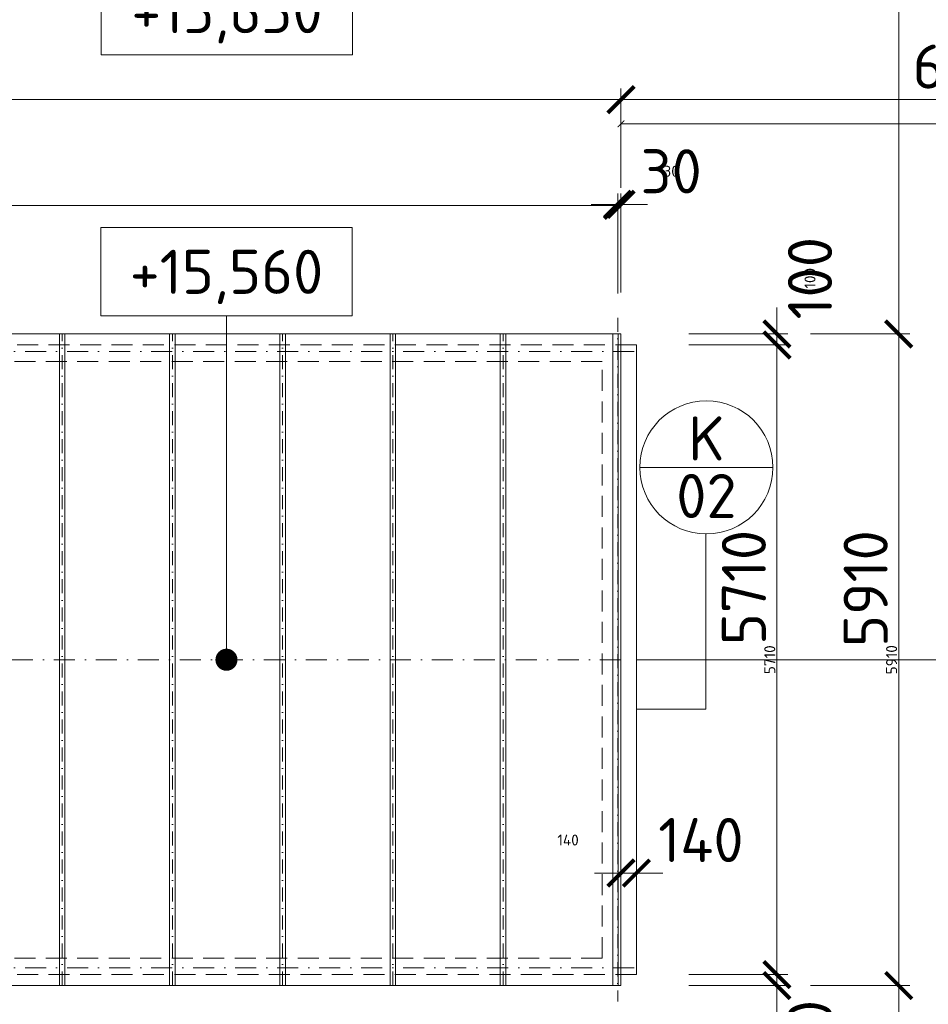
# Model space of a CAD drawing. Header units: millimetres. Extents: x -725694 to 5289369, y -1488057 to 2187451.
# Tile 217 of 256: x 139164 to 147408, y 183175 to 192105. Entities that reach past the tile are written whole.
import ezdxf
from ezdxf.enums import TextEntityAlignment as Align

# ---------------------------------------------------------------- set-up
doc = ezdxf.new("R2010")
doc.units = ezdxf.units.MM
for name, pattern in [('CENTERX2', [101.6, 63.5, -12.7, 12.7, -12.7]), ('DASHDOT', [25.4, 12.7, -6.35, 0, -6.35]), ('ČÁRKOVANÁ', [19.05, 12.7, -6.35])]:
    doc.linetypes.add(name, pattern=pattern)
doc.layers.get('Defpoints').update_dxf_attribs({"color": 8})
for name, color, linetype, lineweight in [('A99_N_kce-pohl', 1, 'Continuous', 9), ('A99_N_koty-200', 5, 'Continuous', 5), ('A99_N_koty-200 @ 200', 5, 'Continuous', 5), ('A99_N_koty-200 @ 50 (2)', 5, 'Continuous', 5), ('A99_N_koty-vysk', 160, 'Continuous', 5), ('A99_N_znaceni 200', 5, 'Continuous', 5), ('A99_S_osy', 1, 'CENTERX2', 5)]:
    doc.layers.add(name, color=color, linetype=linetype, lineweight=lineweight)
doc.styles.add('A99_kota', font='isocpeur.ttf', dxfattribs={"height": 2})
doc.styles.add('A99_popis', font='isocpeur.ttf')
doc.dimstyles.new('A99_kota_200 new', dxfattribs={"dimscale": 200, "dimtxt": 2, "dimasz": 1.2, "dimexe": 0.5, "dimexo": 1.5, "dimgap": 0.3, "dimtad": 1, "dimdec": 0, "dimzin": 3, "dimdsep": 46, "dimtxsty": 'A99_kota', "dimblk": 'ARCHTICK', "dimcen": 2.5, "dimazin": 2, "dimtfac": 0.75, "dimtdec": 0, "dimtmove": 2, "dimatfit": 0, "dimfxl": 0, "dimtolj": 1, "dimtzin": 0, "dimlwd": 5, "dimlwe": 5, "dimarcsym": 0})

# ---------------------------------------------------------------- blocks, each defined once
blk = doc.blocks.new('_ArchTick')
at = {"color": 0, "linetype": 'ByBlock', "const_width": 0.15}
blk.add_lwpolyline([(-0.5, -0.5), (0.5, 0.5)], dxfattribs=at)
blk = doc.blocks.new('*D4434')
at = {"layer": 'A99_N_koty-200', "color": 0, "linetype": 'Continuous', "lineweight": 5, "transparency": 16777216}
for p, q in [((11930, 190580), (11930, 191480)), ((144620, 190580), (144620, 191480)), ((11930, 191380), (144620, 191380))]:
    blk.add_line(p, q, dxfattribs=at)
at = {"layer": 'Defpoints', "color": 0, "linetype": 'Continuous', "lineweight": 0, "transparency": 16777216}
for p in [(144620, 191380), (11930, 189255), (144620, 189255)]:
    blk.add_point(p, dxfattribs=at)
at = {"layer": 'A99_N_koty-200', "color": 0, "linetype": 'Continuous', "lineweight": 5, "transparency": 16777216, "xscale": 240, "yscale": 240, "zscale": 240, "rotation": 180}
blk.add_blockref('_ArchTick', (11930, 191380), dxfattribs=at)
at = {"layer": 'A99_N_koty-200', "color": 0, "linetype": 'Continuous', "lineweight": 5, "transparency": 16777216, "xscale": 240, "yscale": 240, "zscale": 240}
blk.add_blockref('_ArchTick', (144620, 191380), dxfattribs=at)
at = {"layer": 'A99_N_koty-200', "color": 0, "linetype": 'Continuous', "transparency": 16777216, "insert": (77075, 191680), "char_height": 400, "attachment_point": 5, "style": 'A99_kota'}
blk.add_mtext('\\A1;132690', dxfattribs=at)
blk = doc.blocks.new('*D4435')
at = {"layer": 'A99_N_koty-200', "color": 0, "linetype": 'Continuous', "lineweight": 5, "transparency": 16777216}
for p, q in [((11930, 191180), (11930, 191405)), ((11930, 191380), (144620, 191380)), ((144620, 191180), (144620, 191405))]:
    blk.add_line(p, q, dxfattribs=at)
at = {"layer": 'Defpoints', "color": 0, "linetype": 'Continuous', "lineweight": 0, "transparency": 16777216}
for p in [(144620, 191380), (11930, 189255), (144620, 189255)]:
    blk.add_point(p, dxfattribs=at)
at = {"layer": 'A99_N_koty-200', "color": 0, "linetype": 'Continuous', "lineweight": 5, "transparency": 16777216, "xscale": 60, "yscale": 60, "zscale": 60, "rotation": 180}
blk.add_blockref('_ArchTick', (11930, 191380), dxfattribs=at)
at = {"layer": 'A99_N_koty-200', "color": 0, "linetype": 'Continuous', "lineweight": 5, "transparency": 16777216, "xscale": 60, "yscale": 60, "zscale": 60}
blk.add_blockref('_ArchTick', (144620, 191380), dxfattribs=at)
at = {"layer": 'A99_N_koty-200', "color": 0, "linetype": 'Continuous', "transparency": 16777216, "insert": (78275, 191445), "char_height": 100, "attachment_point": 5, "style": 'A99_kota'}
blk.add_mtext('\\A1;132690', dxfattribs=at)
blk = doc.blocks.new('*D4437')
at = {"layer": 'A99_N_koty-200', "color": 0, "linetype": 'Continuous', "lineweight": 5, "transparency": 16777216}
for p, q in [((144620, 190580), (144620, 191480)), ((150690, 191380), (150690, 191480)), ((144620, 191380), (150690, 191380))]:
    blk.add_line(p, q, dxfattribs=at)
at = {"layer": 'Defpoints', "color": 0, "linetype": 'Continuous', "lineweight": 0, "transparency": 16777216}
for p in [(150690, 191380), (150690, 191175), (144620, 189255)]:
    blk.add_point(p, dxfattribs=at)
at = {"layer": 'A99_N_koty-200', "color": 0, "linetype": 'Continuous', "lineweight": 5, "transparency": 16777216, "xscale": 240, "yscale": 240, "zscale": 240, "rotation": 180}
blk.add_blockref('_ArchTick', (144620, 191380), dxfattribs=at)
at = {"layer": 'A99_N_koty-200', "color": 0, "linetype": 'Continuous', "lineweight": 5, "transparency": 16777216, "xscale": 240, "yscale": 240, "zscale": 240}
blk.add_blockref('_ArchTick', (150690, 191380), dxfattribs=at)
at = {"layer": 'A99_N_koty-200', "color": 0, "linetype": 'Continuous', "transparency": 16777216, "insert": (147825, 191680), "char_height": 400, "attachment_point": 5, "style": 'A99_kota'}
blk.add_mtext('\\A1;6070', dxfattribs=at)
blk = doc.blocks.new('*D4438')
at = {"layer": 'A99_N_koty-200', "color": 0, "linetype": 'Continuous', "lineweight": 5, "transparency": 16777216}
for p, q in [((144620, 190960), (144620, 191185)), ((144620, 191160), (150690, 191160)), ((150690, 191160), (150690, 191135))]:
    blk.add_line(p, q, dxfattribs=at)
at = {"layer": 'Defpoints', "color": 0, "linetype": 'Continuous', "lineweight": 0, "transparency": 16777216}
for p in [(150690, 191175), (150690, 191160), (144620, 189255)]:
    blk.add_point(p, dxfattribs=at)
at = {"layer": 'A99_N_koty-200', "color": 0, "linetype": 'Continuous', "lineweight": 5, "transparency": 16777216, "xscale": 60, "yscale": 60, "zscale": 60, "rotation": 180}
blk.add_blockref('_ArchTick', (144620, 191160), dxfattribs=at)
at = {"layer": 'A99_N_koty-200', "color": 0, "linetype": 'Continuous', "lineweight": 5, "transparency": 16777216, "xscale": 60, "yscale": 60, "zscale": 60}
blk.add_blockref('_ArchTick', (150690, 191160), dxfattribs=at)
at = {"layer": 'A99_N_koty-200', "color": 0, "linetype": 'Continuous', "transparency": 16777216, "insert": (147655, 191225), "char_height": 100, "attachment_point": 5, "style": 'A99_kota'}
blk.add_mtext('\\A1;6070', dxfattribs=at)
blk = doc.blocks.new('*D4458')
at = {"layer": 'A99_N_koty-200', "color": 0, "linetype": 'Continuous', "lineweight": 5, "transparency": 16777216}
for p, q in [((144590, 189630), (144590, 190530)), ((144620, 189630), (144620, 190530)), ((144590, 190430), (144350, 190430)), ((144590, 190430), (144620, 190430)), ((144620, 190430), (144860, 190430))]:
    blk.add_line(p, q, dxfattribs=at)
at = {"layer": 'Defpoints', "color": 0, "linetype": 'Continuous', "lineweight": 0, "transparency": 16777216}
for p in [(144620, 190430), (144590, 189255), (144620, 189255)]:
    blk.add_point(p, dxfattribs=at)
at = {"layer": 'A99_N_koty-200', "color": 0, "linetype": 'Continuous', "lineweight": 5, "transparency": 16777216, "xscale": 240, "yscale": 240, "zscale": 240}
blk.add_blockref('_ArchTick', (144590, 190430), dxfattribs=at)
at = {"layer": 'A99_N_koty-200', "color": 0, "linetype": 'Continuous', "lineweight": 5, "transparency": 16777216, "xscale": 240, "yscale": 240, "zscale": 240, "rotation": 180}
blk.add_blockref('_ArchTick', (144620, 190430), dxfattribs=at)
at = {"layer": 'A99_N_koty-200', "color": 0, "linetype": 'Continuous', "transparency": 16777216, "insert": (145075, 190730), "char_height": 400, "attachment_point": 5, "style": 'A99_kota'}
blk.add_mtext('\\A1;30', dxfattribs=at)
blk = doc.blocks.new('*D4459')
at = {"layer": 'A99_N_koty-200', "color": 0, "linetype": 'Continuous', "lineweight": 5, "transparency": 16777216}
for p, q in [((144590, 190430), (144530, 190430)), ((144590, 190230), (144590, 190455)), ((144590, 190430), (144620, 190430)), ((144620, 190230), (144620, 190455)), ((144620, 190430), (144680, 190430))]:
    blk.add_line(p, q, dxfattribs=at)
at = {"layer": 'Defpoints', "color": 0, "linetype": 'Continuous', "lineweight": 0, "transparency": 16777216}
for p in [(144620, 190430), (144590, 189255), (144620, 189255)]:
    blk.add_point(p, dxfattribs=at)
at = {"layer": 'A99_N_koty-200', "color": 0, "linetype": 'Continuous', "lineweight": 5, "transparency": 16777216, "xscale": 60, "yscale": 60, "zscale": 60}
blk.add_blockref('_ArchTick', (144590, 190430), dxfattribs=at)
at = {"layer": 'A99_N_koty-200', "color": 0, "linetype": 'Continuous', "lineweight": 5, "transparency": 16777216, "xscale": 60, "yscale": 60, "zscale": 60, "rotation": 180}
blk.add_blockref('_ArchTick', (144620, 190430), dxfattribs=at)
at = {"layer": 'A99_N_koty-200', "color": 0, "linetype": 'Continuous', "transparency": 16777216, "insert": (145075, 190730), "char_height": 100, "attachment_point": 5, "style": 'A99_kota'}
blk.add_mtext('\\A1;30', dxfattribs=at)
blk = doc.blocks.new('*U52')
at = {"color": 0, "linetype": 'ByBlock'}
blk.add_line((5.7, -4), (5.7, -19.6), dxfattribs=at)
blk.add_lwpolyline([(0, -4), (11.4, -4), (11.4, 0), (0, 0)], close=True, dxfattribs=at)
at = {"color": 0, "linetype": 'ByBlock', "ltscale": 200, "const_width": 0.5}
blk.add_lwpolyline([(5.7, -19.85, -1), (5.7, -19.35, -1)], format="xyb", close=True, dxfattribs=at)
at = {"color": 0, "linetype": 'ByBlock', "style": 'A99_kota'}
for tag, p in [('VYSKA', (5.7, -2.241)), ('VYSKA_POPIS1', (5.7, -6.041)), ('VYSKA_POPIS2', (5.9, -9.541)), ('VYSKA_POPIS3', (5.9, -13.041))]:
    blk.add_attdef(tag, text='', height=2, dxfattribs=at).set_placement(p, align=Align.MIDDLE)
blk = doc.blocks.new('*D4542')
at = {"layer": 'A99_N_koty-200', "color": 0, "linetype": 'Continuous', "lineweight": 5, "transparency": 16777216}
for p, q in [((146340, 201345), (147240, 201345)), ((147140, 189255), (147140, 201345)), ((146340, 189255), (147240, 189255))]:
    blk.add_line(p, q, dxfattribs=at)
at = {"layer": 'Defpoints', "color": 0, "linetype": 'Continuous', "lineweight": 0, "transparency": 16777216}
for p in [(144620, 201345), (147140, 201345), (144620, 189255)]:
    blk.add_point(p, dxfattribs=at)
at = {"layer": 'A99_N_koty-200', "color": 0, "linetype": 'Continuous', "lineweight": 5, "transparency": 16777216, "xscale": 240, "yscale": 240, "zscale": 240}
for p, rotation in [((147140, 201345), 89.9999999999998), ((147140, 189255), 269.9999999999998)]:
    blk.add_blockref('_ArchTick', p, dxfattribs=dict(at, rotation=rotation))
at = {"layer": 'A99_N_koty-200', "color": 0, "linetype": 'Continuous', "transparency": 16777216, "insert": (146840, 196820), "char_height": 400, "attachment_point": 5, "rotation": 90, "style": 'A99_kota'}
blk.add_mtext('\\A1;12090', dxfattribs=at)
blk = doc.blocks.new('*D4543')
at = {"layer": 'A99_N_koty-200', "color": 0, "linetype": 'Continuous', "lineweight": 5, "transparency": 16777216}
for p, q in [((146940, 201345), (147165, 201345)), ((147140, 189255), (147140, 201345)), ((146940, 189255), (147165, 189255))]:
    blk.add_line(p, q, dxfattribs=at)
at = {"layer": 'Defpoints', "color": 0, "linetype": 'Continuous', "lineweight": 0, "transparency": 16777216}
for p in [(144620, 201345), (147140, 201345), (144620, 189255)]:
    blk.add_point(p, dxfattribs=at)
at = {"layer": 'A99_N_koty-200', "color": 0, "linetype": 'Continuous', "lineweight": 5, "transparency": 16777216, "xscale": 60, "yscale": 60, "zscale": 60}
for p, rotation in [((147140, 201345), 89.9999999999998), ((147140, 189255), 269.9999999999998)]:
    blk.add_blockref('_ArchTick', p, dxfattribs=dict(at, rotation=rotation))
at = {"layer": 'A99_N_koty-200', "color": 0, "linetype": 'Continuous', "transparency": 16777216, "insert": (147075, 195300), "char_height": 100, "attachment_point": 5, "rotation": 90, "style": 'A99_kota'}
blk.add_mtext('\\A1;12090', dxfattribs=at)
blk = doc.blocks.new('*D4584')
at = {"layer": 'A99_N_koty-200', "color": 0, "linetype": 'Continuous', "lineweight": 5, "transparency": 16777216}
for p, q in [((145235, 189155), (146135, 189155)), ((146035, 189155), (146035, 183445)), ((145235, 183445), (146135, 183445))]:
    blk.add_line(p, q, dxfattribs=at)
at = {"layer": 'Defpoints', "color": 0, "linetype": 'Continuous', "lineweight": 0, "transparency": 16777216}
for p in [(144760, 189155), (144620, 183445), (146035, 183445)]:
    blk.add_point(p, dxfattribs=at)
at = {"layer": 'A99_N_koty-200', "color": 0, "linetype": 'Continuous', "lineweight": 5, "transparency": 16777216, "xscale": 240, "yscale": 240, "zscale": 240}
for p, rotation in [((146035, 189155), 90), ((146035, 183445), 270)]:
    blk.add_blockref('_ArchTick', p, dxfattribs=dict(at, rotation=rotation))
at = {"layer": 'A99_N_koty-200', "color": 0, "linetype": 'Continuous', "transparency": 16777216, "insert": (145735, 186955), "char_height": 400, "attachment_point": 5, "rotation": 90, "style": 'A99_kota'}
blk.add_mtext('\\A1;5710', dxfattribs=at)
blk = doc.blocks.new('*D4585')
at = {"layer": 'A99_N_koty-200', "color": 0, "linetype": 'Continuous', "lineweight": 5, "transparency": 16777216}
for p, q in [((145835, 189155), (146060, 189155)), ((146035, 189155), (146035, 183445)), ((145835, 183445), (146060, 183445))]:
    blk.add_line(p, q, dxfattribs=at)
at = {"layer": 'Defpoints', "color": 0, "linetype": 'Continuous', "lineweight": 0, "transparency": 16777216}
for p in [(144760, 189155), (144620, 183445), (146035, 183445)]:
    blk.add_point(p, dxfattribs=at)
at = {"layer": 'A99_N_koty-200', "color": 0, "linetype": 'Continuous', "lineweight": 5, "transparency": 16777216, "xscale": 60, "yscale": 60, "zscale": 60}
for p, rotation in [((146035, 189155), 90), ((146035, 183445), 270)]:
    blk.add_blockref('_ArchTick', p, dxfattribs=dict(at, rotation=rotation))
at = {"layer": 'A99_N_koty-200', "color": 0, "linetype": 'Continuous', "transparency": 16777216, "insert": (145970, 186300), "char_height": 100, "attachment_point": 5, "rotation": 90, "style": 'A99_kota'}
blk.add_mtext('\\A1;5710', dxfattribs=at)
blk = doc.blocks.new('*D4587')
at = {"layer": 'A99_N_koty-200', "color": 0, "linetype": 'Continuous', "lineweight": 5, "transparency": 16777216}
for p, q in [((146035, 183445), (146035, 183685)), ((145235, 183445), (146135, 183445)), ((146035, 183445), (146035, 183345)), ((145235, 183345), (146135, 183345)), ((146035, 183345), (146035, 183105))]:
    blk.add_line(p, q, dxfattribs=at)
at = {"layer": 'Defpoints', "color": 0, "linetype": 'Continuous', "lineweight": 0, "transparency": 16777216}
for p in [(144620, 183445), (144620, 183345), (146035, 183345)]:
    blk.add_point(p, dxfattribs=at)
at = {"layer": 'A99_N_koty-200', "color": 0, "linetype": 'Continuous', "lineweight": 5, "transparency": 16777216, "xscale": 240, "yscale": 240, "zscale": 240}
for p, rotation in [((146035, 183445), 270), ((146035, 183345), 90)]:
    blk.add_blockref('_ArchTick', p, dxfattribs=dict(at, rotation=rotation))
at = {"layer": 'A99_N_koty-200', "color": 0, "linetype": 'Continuous', "transparency": 16777216, "insert": (146335, 182840), "char_height": 400, "attachment_point": 5, "rotation": 90, "style": 'A99_kota'}
blk.add_mtext('\\A1;100', dxfattribs=at)
blk = doc.blocks.new('*D4588')
at = {"layer": 'A99_N_koty-200', "color": 0, "linetype": 'Continuous', "lineweight": 5, "transparency": 16777216}
for p, q in [((145835, 183445), (146060, 183445)), ((146035, 183445), (146035, 183505)), ((146035, 183445), (146035, 183345)), ((145835, 183345), (146060, 183345)), ((146035, 183345), (146035, 183285))]:
    blk.add_line(p, q, dxfattribs=at)
at = {"layer": 'Defpoints', "color": 0, "linetype": 'Continuous', "lineweight": 0, "transparency": 16777216}
for p in [(144620, 183445), (144620, 183345), (146035, 183345)]:
    blk.add_point(p, dxfattribs=at)
at = {"layer": 'A99_N_koty-200', "color": 0, "linetype": 'Continuous', "lineweight": 5, "transparency": 16777216, "xscale": 60, "yscale": 60, "zscale": 60}
for p, rotation in [((146035, 183445), 270), ((146035, 183345), 90)]:
    blk.add_blockref('_ArchTick', p, dxfattribs=dict(at, rotation=rotation))
at = {"layer": 'A99_N_koty-200', "color": 0, "linetype": 'Continuous', "transparency": 16777216, "insert": (146335, 182840), "char_height": 100, "attachment_point": 5, "rotation": 90, "style": 'A99_kota'}
blk.add_mtext('\\A1;100', dxfattribs=at)
blk = doc.blocks.new('*D4590')
at = {"layer": 'A99_N_koty-200', "color": 0, "linetype": 'Continuous', "lineweight": 5, "transparency": 16777216}
for p, q in [((146035, 189255), (146035, 189495)), ((145235, 189255), (146135, 189255)), ((146035, 189155), (146035, 189255)), ((145235, 189155), (146135, 189155)), ((146035, 189155), (146035, 188915))]:
    blk.add_line(p, q, dxfattribs=at)
at = {"layer": 'Defpoints', "color": 0, "linetype": 'Continuous', "lineweight": 0, "transparency": 16777216}
for p in [(144620, 189255), (146035, 189255), (144760, 189155)]:
    blk.add_point(p, dxfattribs=at)
at = {"layer": 'A99_N_koty-200', "color": 0, "linetype": 'Continuous', "lineweight": 5, "transparency": 16777216, "xscale": 240, "yscale": 240, "zscale": 240}
for p, rotation in [((146035, 189255), 270), ((146035, 189155), 90)]:
    blk.add_blockref('_ArchTick', p, dxfattribs=dict(at, rotation=rotation))
at = {"layer": 'A99_N_koty-200', "color": 0, "linetype": 'Continuous', "transparency": 16777216, "insert": (146335, 189760), "char_height": 400, "attachment_point": 5, "rotation": 90, "style": 'A99_kota'}
blk.add_mtext('\\A1;100', dxfattribs=at)
blk = doc.blocks.new('*D4591')
at = {"layer": 'A99_N_koty-200', "color": 0, "linetype": 'Continuous', "lineweight": 5, "transparency": 16777216}
for p, q in [((145835, 189255), (146060, 189255)), ((146035, 189255), (146035, 189315)), ((146035, 189155), (146035, 189255)), ((145835, 189155), (146060, 189155)), ((146035, 189155), (146035, 189095))]:
    blk.add_line(p, q, dxfattribs=at)
at = {"layer": 'Defpoints', "color": 0, "linetype": 'Continuous', "lineweight": 0, "transparency": 16777216}
for p in [(144620, 189255), (146035, 189255), (144760, 189155)]:
    blk.add_point(p, dxfattribs=at)
at = {"layer": 'A99_N_koty-200', "color": 0, "linetype": 'Continuous', "lineweight": 5, "transparency": 16777216, "xscale": 60, "yscale": 60, "zscale": 60}
for p, rotation in [((146035, 189255), 270), ((146035, 189155), 90)]:
    blk.add_blockref('_ArchTick', p, dxfattribs=dict(at, rotation=rotation))
at = {"layer": 'A99_N_koty-200', "color": 0, "linetype": 'Continuous', "transparency": 16777216, "insert": (146335, 189760), "char_height": 100, "attachment_point": 5, "rotation": 90, "style": 'A99_kota'}
blk.add_mtext('\\A1;100', dxfattribs=at)
blk = doc.blocks.new('*D4596')
at = {"layer": 'A99_N_koty-200', "color": 0, "linetype": 'Continuous', "lineweight": 5, "transparency": 16777216}
for p, q in [((146340, 189255), (147240, 189255)), ((147140, 183345), (147140, 189255)), ((146340, 183345), (147240, 183345))]:
    blk.add_line(p, q, dxfattribs=at)
at = {"layer": 'Defpoints', "color": 0, "linetype": 'Continuous', "lineweight": 0, "transparency": 16777216}
for p in [(144620, 189255), (147140, 189255), (144620, 183345)]:
    blk.add_point(p, dxfattribs=at)
at = {"layer": 'A99_N_koty-200', "color": 0, "linetype": 'Continuous', "lineweight": 5, "transparency": 16777216, "xscale": 240, "yscale": 240, "zscale": 240}
for p, rotation in [((147140, 189255), 90), ((147140, 183345), 270)]:
    blk.add_blockref('_ArchTick', p, dxfattribs=dict(at, rotation=rotation))
at = {"layer": 'A99_N_koty-200', "color": 0, "linetype": 'Continuous', "transparency": 16777216, "insert": (146840, 186945), "char_height": 400, "attachment_point": 5, "rotation": 90, "style": 'A99_kota'}
blk.add_mtext('\\A1;5910', dxfattribs=at)
blk = doc.blocks.new('*D4597')
at = {"layer": 'A99_N_koty-200', "color": 0, "linetype": 'Continuous', "lineweight": 5, "transparency": 16777216}
for p, q in [((146940, 189255), (147165, 189255)), ((147140, 183345), (147140, 189255)), ((146940, 183345), (147165, 183345))]:
    blk.add_line(p, q, dxfattribs=at)
at = {"layer": 'Defpoints', "color": 0, "linetype": 'Continuous', "lineweight": 0, "transparency": 16777216}
for p in [(144620, 189255), (147140, 189255), (144620, 183345)]:
    blk.add_point(p, dxfattribs=at)
at = {"layer": 'A99_N_koty-200', "color": 0, "linetype": 'Continuous', "lineweight": 5, "transparency": 16777216, "xscale": 60, "yscale": 60, "zscale": 60}
for p, rotation in [((147140, 189255), 90), ((147140, 183345), 270)]:
    blk.add_blockref('_ArchTick', p, dxfattribs=dict(at, rotation=rotation))
at = {"layer": 'A99_N_koty-200', "color": 0, "linetype": 'Continuous', "transparency": 16777216, "insert": (147075, 186300), "char_height": 100, "attachment_point": 5, "rotation": 90, "style": 'A99_kota'}
blk.add_mtext('\\A1;5910', dxfattribs=at)
blk = doc.blocks.new('*D4599')
at = {"layer": 'A99_N_koty-200', "color": 0, "linetype": 'Continuous', "lineweight": 5, "transparency": 16777216}
for p, q in [((146340, 183345), (147240, 183345)), ((147140, 183345), (147140, 176760)), ((147140, 176760), (147240, 176760))]:
    blk.add_line(p, q, dxfattribs=at)
at = {"layer": 'Defpoints', "color": 0, "linetype": 'Continuous', "lineweight": 0, "transparency": 16777216}
for p in [(144620, 183345), (147140, 176760), (147140, 176760)]:
    blk.add_point(p, dxfattribs=at)
at = {"layer": 'A99_N_koty-200', "color": 0, "linetype": 'Continuous', "lineweight": 5, "transparency": 16777216, "xscale": 240, "yscale": 240, "zscale": 240}
for p, rotation in [((147140, 183345), 90), ((147140, 176760), 270)]:
    blk.add_blockref('_ArchTick', p, dxfattribs=dict(at, rotation=rotation))
at = {"layer": 'A99_N_koty-200', "color": 0, "linetype": 'Continuous', "transparency": 16777216, "insert": (146880, 180052.5), "char_height": 400, "attachment_point": 5, "rotation": 90, "style": 'A99_kota'}
blk.add_mtext('\\A1;6585', dxfattribs=at)
blk = doc.blocks.new('*D4600')
at = {"layer": 'A99_N_koty-200', "color": 0, "linetype": 'Continuous', "lineweight": 5, "transparency": 16777216}
for p, q in [((146940, 183345), (147165, 183345)), ((147140, 183345), (147140, 176760)), ((147140, 176760), (147165, 176760))]:
    blk.add_line(p, q, dxfattribs=at)
at = {"layer": 'Defpoints', "color": 0, "linetype": 'Continuous', "lineweight": 0, "transparency": 16777216}
for p in [(144620, 183345), (147140, 176760), (147140, 176760)]:
    blk.add_point(p, dxfattribs=at)
at = {"layer": 'A99_N_koty-200', "color": 0, "linetype": 'Continuous', "lineweight": 5, "transparency": 16777216, "xscale": 60, "yscale": 60, "zscale": 60}
for p, rotation in [((147140, 183345), 90), ((147140, 176760), 270)]:
    blk.add_blockref('_ArchTick', p, dxfattribs=dict(at, rotation=rotation))
at = {"layer": 'A99_N_koty-200', "color": 0, "linetype": 'Continuous', "transparency": 16777216, "insert": (147075, 180052.5), "char_height": 100, "attachment_point": 5, "rotation": 90, "style": 'A99_kota'}
blk.add_mtext('\\A1;6585', dxfattribs=at)
blk = doc.blocks.new('*D4614')
at = {"layer": 'A99_N_koty-200', "color": 0, "linetype": 'Continuous', "lineweight": 5, "transparency": 16777216}
for p, q in [((144620, 184365), (144620, 184465)), ((144760, 184365), (144760, 184465)), ((144620, 184365), (144380, 184365)), ((144760, 184365), (144620, 184365)), ((144760, 184365), (145000, 184365))]:
    blk.add_line(p, q, dxfattribs=at)
at = {"layer": 'Defpoints', "color": 0, "linetype": 'Continuous', "lineweight": 0, "transparency": 16777216}
for p in [(144620, 184365), (144620, 184365), (144760, 184365)]:
    blk.add_point(p, dxfattribs=at)
at = {"layer": 'A99_N_koty-200', "color": 0, "linetype": 'Continuous', "lineweight": 5, "transparency": 16777216, "xscale": 240, "yscale": 240, "zscale": 240}
blk.add_blockref('_ArchTick', (144620, 184365), dxfattribs=at)
at = {"layer": 'A99_N_koty-200', "color": 0, "linetype": 'Continuous', "lineweight": 5, "transparency": 16777216, "xscale": 240, "yscale": 240, "zscale": 240, "rotation": 180}
blk.add_blockref('_ArchTick', (144760, 184365), dxfattribs=at)
at = {"layer": 'A99_N_koty-200', "color": 0, "linetype": 'Continuous', "transparency": 16777216, "insert": (145345, 184665), "char_height": 400, "attachment_point": 5, "style": 'A99_kota'}
blk.add_mtext('\\A1;140', dxfattribs=at)
blk = doc.blocks.new('*D4615')
at = {"layer": 'A99_N_koty-200', "color": 0, "linetype": 'Continuous', "lineweight": 5, "transparency": 16777216}
for p, q in [((144620, 184365), (144560, 184365)), ((144620, 184365), (144620, 184390)), ((144760, 184365), (144620, 184365)), ((144760, 184365), (144760, 184390)), ((144760, 184365), (144820, 184365))]:
    blk.add_line(p, q, dxfattribs=at)
at = {"layer": 'Defpoints', "color": 0, "linetype": 'Continuous', "lineweight": 0, "transparency": 16777216}
for p in [(144620, 184365), (144620, 184365), (144760, 184365)]:
    blk.add_point(p, dxfattribs=at)
at = {"layer": 'A99_N_koty-200', "color": 0, "linetype": 'Continuous', "lineweight": 5, "transparency": 16777216, "xscale": 60, "yscale": 60, "zscale": 60}
blk.add_blockref('_ArchTick', (144620, 184365), dxfattribs=at)
at = {"layer": 'A99_N_koty-200', "color": 0, "linetype": 'Continuous', "lineweight": 5, "transparency": 16777216, "xscale": 60, "yscale": 60, "zscale": 60, "rotation": 180}
blk.add_blockref('_ArchTick', (144760, 184365), dxfattribs=at)
at = {"layer": 'A99_N_koty-200', "color": 0, "linetype": 'Continuous', "transparency": 16777216, "insert": (144140, 184665), "char_height": 100, "attachment_point": 5, "style": 'A99_kota'}
blk.add_mtext('\\A1;140', dxfattribs=at)
blk = doc.blocks.new('*D5839')
at = {"layer": 'A99_N_koty-200', "color": 0, "linetype": 'Continuous', "lineweight": 5, "transparency": 16777216}
for p, q in [((78550, 189620.5), (78550, 190520.5)), ((144590, 189620.5), (144590, 190520.5)), ((144590, 190420.5), (78550, 190420.5))]:
    blk.add_line(p, q, dxfattribs=at)
at = {"layer": 'Defpoints', "color": 0, "linetype": 'Continuous', "lineweight": 0, "transparency": 16777216}
for p in [(78550, 190420.5), (78550, 189245.5), (144590, 189245.5)]:
    blk.add_point(p, dxfattribs=at)
at = {"layer": 'A99_N_koty-200', "color": 0, "linetype": 'Continuous', "lineweight": 5, "transparency": 16777216, "xscale": 240, "yscale": 240, "zscale": 240, "rotation": 180}
blk.add_blockref('_ArchTick', (78550, 190420.5), dxfattribs=at)
at = {"layer": 'A99_N_koty-200', "color": 0, "linetype": 'Continuous', "lineweight": 5, "transparency": 16777216, "xscale": 240, "yscale": 240, "zscale": 240}
blk.add_blockref('_ArchTick', (144590, 190420.5), dxfattribs=at)
at = {"layer": 'A99_N_koty-200', "color": 0, "linetype": 'Continuous', "transparency": 16777216, "insert": (111570, 190680.5), "char_height": 400, "attachment_point": 5, "style": 'A99_kota'}
blk.add_mtext('\\A1;66040', dxfattribs=at)
blk = doc.blocks.new('*D5840')
at = {"layer": 'A99_N_koty-200', "color": 0, "linetype": 'Continuous', "lineweight": 5, "transparency": 16777216}
for p, q in [((78550, 190220.5), (78550, 190445.5)), ((144590, 190420.5), (78550, 190420.5)), ((144590, 190220.5), (144590, 190445.5))]:
    blk.add_line(p, q, dxfattribs=at)
at = {"layer": 'Defpoints', "color": 0, "linetype": 'Continuous', "lineweight": 0, "transparency": 16777216}
for p in [(78550, 190420.5), (78550, 189245.5), (144590, 189245.5)]:
    blk.add_point(p, dxfattribs=at)
at = {"layer": 'A99_N_koty-200', "color": 0, "linetype": 'Continuous', "lineweight": 5, "transparency": 16777216, "xscale": 60, "yscale": 60, "zscale": 60, "rotation": 180}
blk.add_blockref('_ArchTick', (78550, 190420.5), dxfattribs=at)
at = {"layer": 'A99_N_koty-200', "color": 0, "linetype": 'Continuous', "lineweight": 5, "transparency": 16777216, "xscale": 60, "yscale": 60, "zscale": 60}
blk.add_blockref('_ArchTick', (144590, 190420.5), dxfattribs=at)
at = {"layer": 'A99_N_koty-200', "color": 0, "linetype": 'Continuous', "transparency": 16777216, "insert": (111570, 190485.5), "char_height": 100, "attachment_point": 5, "style": 'A99_kota'}
blk.add_mtext('\\A1;66040', dxfattribs=at)
blk = doc.blocks.new('*U452')
at = {"color": 0, "linetype": 'ByBlock'}
for p, q in [((5.7, 12.75), (5.286, 11.205)), ((5.7, 0), (5.7, 12.75))]:
    blk.add_line(p, q, dxfattribs=at)
blk.add_lwpolyline([(0, -4), (11.4, -4), (11.4, 0), (0, 0)], close=True, dxfattribs=at)
at = {"color": 0, "linetype": 'ByBlock', "style": 'A99_kota'}
for tag, p in [('VYSKA', (5.7, -2.241)), ('VYSKA_POPIS1', (5.7, -6.041)), ('VYSKA_POPIS2', (5.9, -9.541)), ('VYSKA_POPIS3', (5.9, -13.041))]:
    blk.add_attdef(tag, text='', height=2, dxfattribs=at).set_placement(p, align=Align.MIDDLE)
blk = doc.blocks.new('*U20')
at = {"color": 0, "linetype": 'ByBlock'}
blk.add_line((-3.02, 0), (3.02, 0), dxfattribs=at)
blk.add_circle((0, 0), 3.02, dxfattribs=at)
at = {"color": 0, "linetype": 'ByBlock', "style": 'A99_popis'}
for tag, p in [('KATEGORIE', (0, 1.31)), ('PRVEK', (0, -1.298))]:
    blk.add_attdef(tag, text='', height=2, dxfattribs=at).set_placement(p, align=Align.MIDDLE_CENTER)
blk = doc.blocks.new('*U6008')
at = {"layer": 'A99_N_koty-200 @ 200', "linetype": 'Continuous'}
dim = blk.add_linear_dim(base=(144620, 191380), p1=(11930, 189255), p2=(144620, 189255), dimstyle='A99_kota_200 new', override={"dimscale": 200, "dimtix": 1, "dimtofl": 1, "dimtmove": 2, "dimatfit": 0}, dxfattribs=at)
dim.commit()
dim.dimension.update_dxf_attribs({"geometry": '*D4434', "text_midpoint": (77075, 191680), "dimtype": 128})
at = {"layer": 'A99_N_koty-200 @ 50 (2)', "linetype": 'Continuous'}
dim = blk.add_linear_dim(base=(144620, 191380), p1=(11930, 189255), p2=(144620, 189255), dimstyle='A99_kota_200 new', override={"dimscale": 50, "dimtix": 1, "dimtofl": 1, "dimtmove": 2, "dimatfit": 0}, dxfattribs=at)
dim.commit()
dim.dimension.update_dxf_attribs({"geometry": '*D4435', "text_midpoint": (78275, 191445)})
blk = doc.blocks.new('*U6009')
at = {"layer": 'A99_N_koty-200 @ 200', "linetype": 'Continuous'}
dim = blk.add_linear_dim(base=(150690, 191380), p1=(144620, 189255), p2=(150690, 191175), dimstyle='A99_kota_200 new', override={"dimscale": 200, "dimtix": 1, "dimtofl": 1, "dimtmove": 2, "dimatfit": 0}, dxfattribs=at)
dim.commit()
dim.dimension.update_dxf_attribs({"geometry": '*D4437', "text_midpoint": (147825, 191680), "dimtype": 128})
at = {"layer": 'A99_N_koty-200 @ 50 (2)', "linetype": 'Continuous'}
dim = blk.add_linear_dim(base=(150690, 191160), p1=(144620, 189255), p2=(150690, 191175), dimstyle='A99_kota_200 new', override={"dimscale": 50, "dimtix": 1, "dimtofl": 1, "dimtmove": 2, "dimatfit": 0}, dxfattribs=at)
dim.commit()
dim.dimension.update_dxf_attribs({"geometry": '*D4438', "text_midpoint": (147655, 191225)})
blk = doc.blocks.new('*U6018')
at = {"layer": 'A99_N_koty-200 @ 200', "linetype": 'Continuous'}
dim = blk.add_linear_dim(base=(144620, 190430), p1=(144590, 189255), p2=(144620, 189255), angle=180, dimstyle='A99_kota_200 new', override={"dimscale": 200, "dimtix": 1, "dimtofl": 1, "dimtmove": 2, "dimatfit": 0}, dxfattribs=at)
dim.commit()
dim.dimension.update_dxf_attribs({"geometry": '*D4458', "text_midpoint": (145075, 190730), "dimtype": 128})
at = {"layer": 'A99_N_koty-200 @ 50 (2)', "linetype": 'Continuous'}
dim = blk.add_linear_dim(base=(144620, 190430), p1=(144590, 189255), p2=(144620, 189255), angle=180, dimstyle='A99_kota_200 new', override={"dimscale": 50, "dimtix": 1, "dimtofl": 1, "dimtmove": 2, "dimatfit": 0}, dxfattribs=at)
dim.commit()
dim.dimension.update_dxf_attribs({"geometry": '*D4459', "text_midpoint": (145075, 190730), "dimtype": 128})
blk = doc.blocks.new('*U6046')
at = {"layer": 'A99_N_koty-200 @ 200', "linetype": 'Continuous'}
dim = blk.add_linear_dim(base=(147140, 201345), p1=(144620, 189255), p2=(144620, 201345), angle=90, dimstyle='A99_kota_200 new', override={"dimscale": 200, "dimtix": 1, "dimtofl": 1, "dimtmove": 2, "dimatfit": 0}, dxfattribs=at)
dim.commit()
dim.dimension.update_dxf_attribs({"geometry": '*D4542', "text_midpoint": (146840, 196820), "dimtype": 128})
at = {"layer": 'A99_N_koty-200 @ 50 (2)', "linetype": 'Continuous'}
dim = blk.add_linear_dim(base=(147140, 201345), p1=(144620, 189255), p2=(144620, 201345), angle=90, dimstyle='A99_kota_200 new', override={"dimscale": 50, "dimtix": 1, "dimtofl": 1, "dimtmove": 2, "dimatfit": 0}, dxfattribs=at)
dim.commit()
dim.dimension.update_dxf_attribs({"geometry": '*D4543', "text_midpoint": (147075, 195300)})
blk = doc.blocks.new('*U6060')
at = {"layer": 'A99_N_koty-200 @ 200', "linetype": 'Continuous'}
dim = blk.add_linear_dim(base=(146035, 183445), p1=(144760, 189155), p2=(144620, 183445), angle=90, dimstyle='A99_kota_200 new', override={"dimscale": 200, "dimtix": 1, "dimtofl": 1, "dimtmove": 2, "dimatfit": 0}, dxfattribs=at)
dim.commit()
dim.dimension.update_dxf_attribs({"geometry": '*D4584', "text_midpoint": (145735, 186955), "dimtype": 128})
at = {"layer": 'A99_N_koty-200 @ 50 (2)', "linetype": 'Continuous'}
dim = blk.add_linear_dim(base=(146035, 183445), p1=(144760, 189155), p2=(144620, 183445), angle=90, dimstyle='A99_kota_200 new', override={"dimscale": 50, "dimtix": 1, "dimtofl": 1, "dimtmove": 2, "dimatfit": 0}, dxfattribs=at)
dim.commit()
dim.dimension.update_dxf_attribs({"geometry": '*D4585', "text_midpoint": (145970, 186300)})
blk = doc.blocks.new('*U6061')
at = {"layer": 'A99_N_koty-200 @ 200', "linetype": 'Continuous'}
dim = blk.add_linear_dim(base=(146035, 183345), p1=(144620, 183445), p2=(144620, 183345), angle=90, dimstyle='A99_kota_200 new', override={"dimscale": 200, "dimtix": 1, "dimtofl": 1, "dimtmove": 2, "dimatfit": 0}, dxfattribs=at)
dim.commit()
dim.dimension.update_dxf_attribs({"geometry": '*D4587', "text_midpoint": (146335, 182840), "dimtype": 128})
at = {"layer": 'A99_N_koty-200 @ 50 (2)', "linetype": 'Continuous'}
dim = blk.add_linear_dim(base=(146035, 183345), p1=(144620, 183445), p2=(144620, 183345), angle=90, dimstyle='A99_kota_200 new', override={"dimscale": 50, "dimtix": 1, "dimtofl": 1, "dimtmove": 2, "dimatfit": 0}, dxfattribs=at)
dim.commit()
dim.dimension.update_dxf_attribs({"geometry": '*D4588', "text_midpoint": (146335, 182840), "dimtype": 128})
blk = doc.blocks.new('*U6062')
at = {"layer": 'A99_N_koty-200 @ 200', "linetype": 'Continuous'}
dim = blk.add_linear_dim(base=(146035, 189255), p1=(144760, 189155), p2=(144620, 189255), angle=270, dimstyle='A99_kota_200 new', override={"dimscale": 200, "dimtix": 1, "dimtofl": 1, "dimtmove": 2, "dimatfit": 0}, dxfattribs=at)
dim.commit()
dim.dimension.update_dxf_attribs({"geometry": '*D4590', "text_midpoint": (146335, 189760), "dimtype": 128})
at = {"layer": 'A99_N_koty-200 @ 50 (2)', "linetype": 'Continuous'}
dim = blk.add_linear_dim(base=(146035, 189255), p1=(144760, 189155), p2=(144620, 189255), angle=270, dimstyle='A99_kota_200 new', override={"dimscale": 50, "dimtix": 1, "dimtofl": 1, "dimtmove": 2, "dimatfit": 0}, dxfattribs=at)
dim.commit()
dim.dimension.update_dxf_attribs({"geometry": '*D4591', "text_midpoint": (146335, 189760), "dimtype": 128})
blk = doc.blocks.new('*U6064')
at = {"layer": 'A99_N_koty-200 @ 200', "linetype": 'Continuous'}
dim = blk.add_linear_dim(base=(147140, 189255), p1=(144620, 183345), p2=(144620, 189255), angle=90, dimstyle='A99_kota_200 new', override={"dimscale": 200, "dimtix": 1, "dimtofl": 1, "dimtmove": 2, "dimatfit": 0}, dxfattribs=at)
dim.commit()
dim.dimension.update_dxf_attribs({"geometry": '*D4596', "text_midpoint": (146840, 186945), "dimtype": 128})
at = {"layer": 'A99_N_koty-200 @ 50 (2)', "linetype": 'Continuous'}
dim = blk.add_linear_dim(base=(147140, 189255), p1=(144620, 183345), p2=(144620, 189255), angle=90, dimstyle='A99_kota_200 new', override={"dimscale": 50, "dimtix": 1, "dimtofl": 1, "dimtmove": 2, "dimatfit": 0}, dxfattribs=at)
dim.commit()
dim.dimension.update_dxf_attribs({"geometry": '*D4597', "text_midpoint": (147075, 186300)})
blk = doc.blocks.new('*U6065')
at = {"layer": 'A99_N_koty-200 @ 200', "linetype": 'Continuous'}
dim = blk.add_linear_dim(base=(147140, 176760), p1=(144620, 183345), p2=(147140, 176760), angle=90, dimstyle='A99_kota_200 new', override={"dimscale": 200, "dimtix": 1, "dimtofl": 1, "dimtmove": 2, "dimatfit": 0}, dxfattribs=at)
dim.commit()
dim.dimension.update_dxf_attribs({"geometry": '*D4599', "text_midpoint": (146880, 180052.5)})
at = {"layer": 'A99_N_koty-200 @ 50 (2)', "linetype": 'Continuous'}
dim = blk.add_linear_dim(base=(147140, 176760), p1=(144620, 183345), p2=(147140, 176760), angle=90, dimstyle='A99_kota_200 new', override={"dimscale": 50, "dimtix": 1, "dimtofl": 1, "dimtmove": 2, "dimatfit": 0}, dxfattribs=at)
dim.commit()
dim.dimension.update_dxf_attribs({"geometry": '*D4600', "text_midpoint": (147075, 180052.5)})
blk = doc.blocks.new('*U6070')
at = {"layer": 'A99_N_koty-200 @ 200', "linetype": 'Continuous'}
dim = blk.add_linear_dim(base=(144620, 184365), p1=(144760, 184365), p2=(144620, 184365), angle=180, dimstyle='A99_kota_200 new', override={"dimscale": 200, "dimtix": 1, "dimtofl": 1, "dimtmove": 2, "dimatfit": 0}, dxfattribs=at)
dim.commit()
dim.dimension.update_dxf_attribs({"geometry": '*D4614', "text_midpoint": (145345, 184665), "dimtype": 128})
at = {"layer": 'A99_N_koty-200 @ 50 (2)', "linetype": 'Continuous'}
dim = blk.add_linear_dim(base=(144620, 184365), p1=(144760, 184365), p2=(144620, 184365), angle=180, dimstyle='A99_kota_200 new', override={"dimscale": 50, "dimtix": 1, "dimtofl": 1, "dimtmove": 2, "dimatfit": 0}, dxfattribs=at)
dim.commit()
dim.dimension.update_dxf_attribs({"geometry": '*D4615', "text_midpoint": (144140, 184665), "dimtype": 128})
blk = doc.blocks.new('*U6473')
at = {"layer": 'A99_N_koty-200 @ 200', "linetype": 'Continuous'}
dim = blk.add_linear_dim(base=(78550, 190420.5), p1=(144590, 189245.5), p2=(78550, 189245.5), angle=180, dimstyle='A99_kota_200 new', override={"dimscale": 200, "dimtix": 1, "dimtofl": 1, "dimtmove": 2, "dimatfit": 0}, dxfattribs=at)
dim.commit()
dim.dimension.update_dxf_attribs({"geometry": '*D5839', "text_midpoint": (111570, 190680.5)})
at = {"layer": 'A99_N_koty-200 @ 50 (2)', "linetype": 'Continuous'}
dim = blk.add_linear_dim(base=(78550, 190420.5), p1=(144590, 189245.5), p2=(78550, 189245.5), angle=180, dimstyle='A99_kota_200 new', override={"dimscale": 50, "dimtix": 1, "dimtofl": 1, "dimtmove": 2, "dimatfit": 0}, dxfattribs=at)
dim.commit()
dim.dimension.update_dxf_attribs({"geometry": '*D5840', "text_midpoint": (111570, 190485.5)})

msp = doc.modelspace()

# ---------------------------------------------------------------- linework, layer by layer
at = {"layer": 'A99_N_kce-pohl', "linetype": 'Continuous', "lineweight": 9}
for p, q in [((139525, 183345), (139525, 189255)), ((139575, 183345), (139575, 189255)), ((140525, 183345), (140525, 189255)), ((140575, 183345), (140575, 189255)), ((141525, 183345), (141525, 189255)), ((141575, 183345), (141575, 189255)), ((142525, 183345), (142525, 189255)), ((142575, 183345), (142575, 189255)), ((143525, 183345), (143525, 189255)), ((143575, 183345), (143575, 189255)), ((144545, 183345), (144545, 189255))]:
    msp.add_line(p, q, dxfattribs=at)
msp.add_lwpolyline([(11930, 189255), (144620, 189255), (144620, 183345), (11930, 183345)], close=True, dxfattribs=at)
for points in [[(144595, 183345), (144595, 189255)], [(144760, 183445), (144760, 189155)], [(140525, 186675), (140525, 186495)], [(140575, 186675), (140575, 186495)], [(142525, 186675), (142525, 186495)], [(142575, 186675), (142575, 186495)], [(143525, 186675), (143525, 186495)], [(143575, 186675), (143575, 186495)], [(150690, 186300), (144760, 186300)]]:
    msp.add_lwpolyline(points, dxfattribs=at)
at = {"layer": 'A99_N_kce-pohl', "linetype": 'ČÁRKOVANÁ', "lineweight": 9, "ltscale": 15}
for points in [[(144760, 189155), (11790, 189155)], [(144450, 189005.3), (12100, 189005.3)], [(144450, 183594.7), (144450, 189005.3)], [(144450, 183594.7), (144450, 189005.3)], [(144450, 183594.7), (12100, 183594.7)], [(144760, 183445), (11790, 183445)]]:
    msp.add_lwpolyline(points, dxfattribs=at)
at = {"layer": 'A99_N_kce-pohl', "linetype": 'ČÁRKOVANÁ', "lineweight": 9, "ltscale": 3}
for points in [[(139525, 186675), (139525, 186495)], [(139575, 186675), (139575, 186495)], [(141525, 186675), (141525, 186495)], [(141575, 186675), (141575, 186495)]]:
    msp.add_lwpolyline(points, dxfattribs=at)
at = {"layer": 'A99_N_znaceni 200', "lineweight": 5}
for points in [[(145390, 187440.8), (145390, 185852.5)], [(144765, 185852.5), (145390, 185852.5)]]:
    msp.add_lwpolyline(points, dxfattribs=at)
at = {"layer": 'A99_S_osy', "linetype": 'DASHDOT', "lineweight": 5, "ltscale": 10}
for p, q in [((144590, 189400), (144590, 183200)), ((139550, 183345), (139550, 189255)), ((140550, 183345), (140550, 189255)), ((141550, 183345), (141550, 189255)), ((142550, 183345), (142550, 189255)), ((143550, 183345), (143550, 189255))]:
    msp.add_line(p, q, dxfattribs=at)
at = {"layer": 'A99_S_osy', "linetype": 'DASHDOT', "lineweight": 5, "ltscale": 15}
for points in [[(144740, 189095), (11865, 189095)], [(144620, 186300), (11930, 186300)], [(144740, 183505), (11865, 183505)]]:
    msp.add_lwpolyline(points, dxfattribs=at)

# ---------------------------------------------------------------- block references
at = {"layer": 'A99_N_koty-200', "color": 3, "linetype": 'Continuous', "lineweight": 0}
for name in ['*U6046', '*U6008', '*U6009', '*U6473', '*U6018', '*U6062', '*U6064', '*U6060', '*U6070', '*U6061', '*U6065']:
    msp.add_blockref(name, (0, 0), dxfattribs=at)
at = {"layer": 'A99_N_koty-vysk', "xscale": 200, "yscale": 200, "zscale": 200}
msp.add_blockref('*U452', (139905, 192585), dxfattribs=at).add_auto_attribs({'VYSKA': '+13,630'})
at = {"layer": 'A99_N_koty-vysk'}
ref = msp.add_blockref('*U52', (142180.7, 190220), dxfattribs=dict(at, xscale=-200, yscale=200, zscale=200))
ref.add_attrib('VYSKA', '+15,560', dxfattribs={"layer": '0', "color": 0, "linetype": 'ByBlock', "height": 400, "style": 'A99_kota'}).set_placement((141040.7, 189771.8), align=Align.MIDDLE)
at = {"layer": 'A99_N_znaceni 200'}
ref = msp.add_blockref('*U20', (145395, 188044.8), dxfattribs=dict(at, xscale=-200, yscale=200, zscale=200))
ref.add_attrib('KATEGORIE', 'K', dxfattribs={"layer": '0', "color": 0, "linetype": 'ByBlock', "height": 400, "style": 'A99_popis'}).set_placement((145395, 188306.8), align=Align.MIDDLE_CENTER)
ref.add_attrib('PRVEK', '02', dxfattribs={"layer": '0', "color": 0, "linetype": 'ByBlock', "height": 400, "style": 'A99_popis'}).set_placement((145395, 187785.2), align=Align.MIDDLE_CENTER)

doc.saveas('drawing.dxf')
